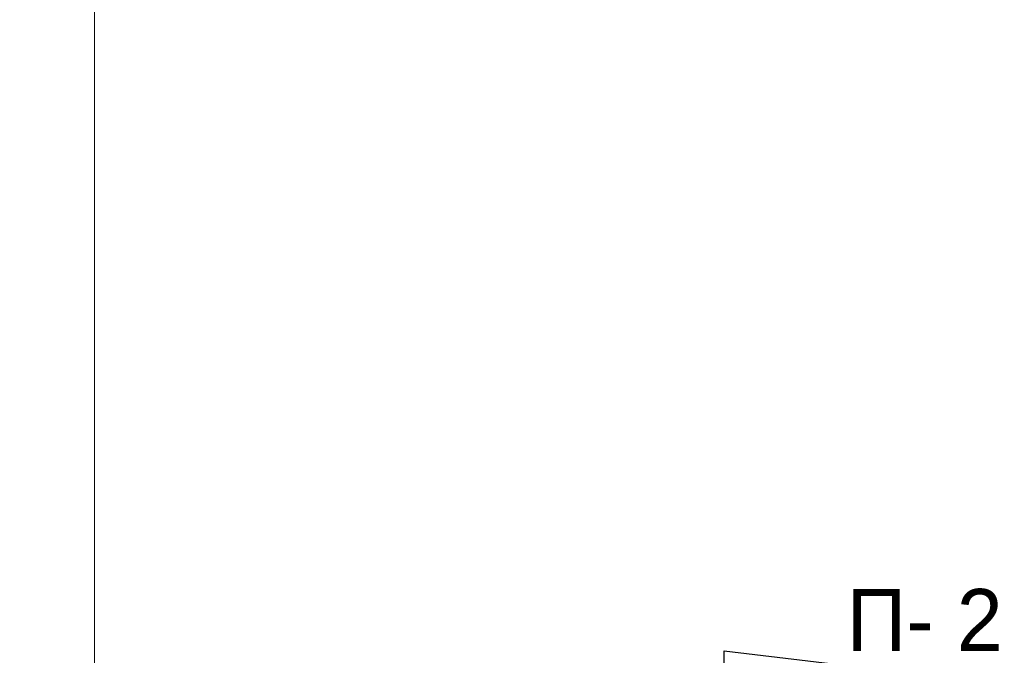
# Model space of a CAD drawing. Header units: millimetres. Extents: x -467606 to 1964440, y -17510 to 201584.
# Tile 9 of 43: x -465819 to -457862, y 9063 to 14203. Entities that reach past the tile are written whole.
import ezdxf

# ---------------------------------------------------------------- set-up
doc = ezdxf.new("R2010")
doc.units = ezdxf.units.MM
doc.header["$MEASUREMENT"] = 0
doc.layers.add('0_Ном._пера__120', color=7, linetype='Continuous', lineweight=0)
doc.layers.add('АР-Чертеж-Размеры.АР_Ном._пера__1', color=7, linetype='Continuous', lineweight=0)
doc.layers.add('АР-Чертеж-Размеры.АР', color=7, linetype='Continuous')
doc.styles.add('РЎР“Р•РќР•Р\xa0Р\x98Р\xa0_РЎРўР\x98Р›Р¬_2', font='arial.ttf')
doc.styles.add('РЎР“Р•РќР•Р\xa0Р\x98Р\xa0_РЎРўР\x98Р›Р¬_3', font='GOTHIC.TTF')
doc.dimstyles.new('СГЕНЕРИР_СТИЛЬ__7', dxfattribs={"dimtxt": 400, "dimasz": 237.5, "dimexe": 0.18, "dimexo": 2000, "dimgap": 0, "dimtad": 1, "dimlfac": 0.001, "dimzin": 0, "dimdsep": 46, "dimtxsty": 'РЎР“Р•РќР•Р\xa0Р\x98Р\xa0_РЎРўР\x98Р›Р¬_2', "dimblk": 'ARROWHEAD_6', "dimblk1": 'ARROWHEAD_6', "dimblk2": 'ARROWHEAD_6', "dimcen": 0.09, "dimclrd": 7, "dimclre": 7, "dimclrt": 7, "dimadec": 0, "dimazin": 0, "dimtfac": 1, "dimtdec": 4, "dimtmove": 0, "dimatfit": 3, "dimfxl": 1, "dimtolj": 1, "dimtzin": 0, "dimarcsym": 0})
doc.dimstyles.new('СГЕНЕРИР_СТИЛЬ__9', dxfattribs={"dimtxt": 0.18, "dimasz": 152, "dimexe": 0.18, "dimexo": 0.0625, "dimgap": 0, "dimtad": 0, "dimtih": 1, "dimtoh": 1, "dimdec": 4, "dimzin": 0, "dimdsep": 46, "dimcen": 0.09, "dimadec": 0, "dimazin": 0, "dimtfac": 1, "dimtdec": 4, "dimtmove": 0, "dimatfit": 3, "dimldrblk": 'ARROWHEAD_14', "dimfxl": 1, "dimtolj": 1, "dimtzin": 0, "dimarcsym": 0})

# ---------------------------------------------------------------- blocks, each defined once
blk = doc.blocks.new('*D301')
at = {"layer": 'АР-Чертеж-Размеры.АР_Ном._пера__1', "color": 7, "linetype": 'Continuous', "lineweight": 0, "transparency": 16777216}
for p, q in [((-465214, 60060), (-465214, 60247.5)), ((-465089, 59935), (-465339, 60185)), ((-449955.3, 60060), (-465448.4, 60060)), ((-465214, 349.8), (-465214, 60060)), ((-465339, 474.8), (-465089, 224.8)), ((-464979.6, 349.8), (-465448.4, 349.8)), ((-465214, 162.3), (-465214, 349.8))]:
    blk.add_line(p, q, dxfattribs=at)
at = {"layer": 'АР-Чертеж-Размеры.АР_Ном._пера__1', "color": 7, "lineweight": 0, "transparency": 16777216, "insert": (-465294, 29518.5), "char_height": 400, "attachment_point": 7, "rotation": 90, "style": 'РЎР“Р•РќР•Р\xa0Р\x98Р\xa0_РЎРўР\x98Р›Р¬_2'}
blk.add_mtext('\\A1;{\\pql;\\fArial|b0|i0|c204|p0;\\W1.000000;59,71}', dxfattribs=at)
blk = doc.blocks.new('ARROWHEAD_6')
at = {"color": 0, "linetype": 'Continuous', "lineweight": 0}
for p, q in [((-0.5, -0.5), (0.5, 0.5)), ((0, 0), (-1, 0))]:
    blk.add_line(p, q, dxfattribs=at)
blk = doc.blocks.new('ARROWHEAD_14')
at = {"color": 0, "linetype": 'Continuous', "lineweight": 0}
blk.add_line((0, 0), (-1, 0), dxfattribs=at)
at = {"color": 0, "linetype": 'Continuous', "lineweight": 0, "flags": 128}
blk.add_lwpolyline([(-0.9093, 0.525), (0, 0), (-0.9093, -0.525)], dxfattribs=at)

msp = doc.modelspace()

# ---------------------------------------------------------------- texts
at = {"layer": '0_Ном._пера__120', "color": 7, "linetype": 'Continuous', "lineweight": 0, "insert": (-457874.495, 9099.658), "char_height": 500, "attachment_point": 9, "style": 'РЎР“Р•РќР•Р\xa0Р\x98Р\xa0_РЎРўР\x98Р›Р¬_3'}
msp.add_mtext('\\A1;{\\pqr;\\fCentury Gothic|b0|i0|c204|p0;\\W1.000000;П- \\fCentury Gothic|b0|i0|c204|p0;\\W1.000000;2}', dxfattribs=at)

# ---------------------------------------------------------------- dimensions: what is measured, and where the dimension line sits
at = {"layer": 'АР-Чертеж-Размеры.АР', "color": 7, "linetype": 'Continuous', "lineweight": 0}
dim = msp.add_linear_dim(base=(-465213.993, 60060), p1=(-465598.755, 349.782), p2=(-449755.323, 60060), angle=90, dimstyle='СГЕНЕРИР_СТИЛЬ__7', dxfattribs=at)
dim.commit()
dim.dimension.update_dxf_attribs({"geometry": '*D301', "text_midpoint": (-465493.993, 30188.545), "dimtype": 160, "text_rotation": 90})

# ---------------------------------------------------------------- leaders
at = {"layer": '0_Ном._пера__120', "color": 7, "linetype": 'Continuous', "lineweight": 0, "annotation_type": 0, "has_hookline": 1, "hookline_direction": 0, "text_width": 1199.524}
msp.add_leader([(-460126.012, 7165), (-460126.012, 9099.658), (-458526.262, 8908.476)], dimstyle='СГЕНЕРИР_СТИЛЬ__9', dxfattribs=at)

doc.saveas('drawing.dxf')
